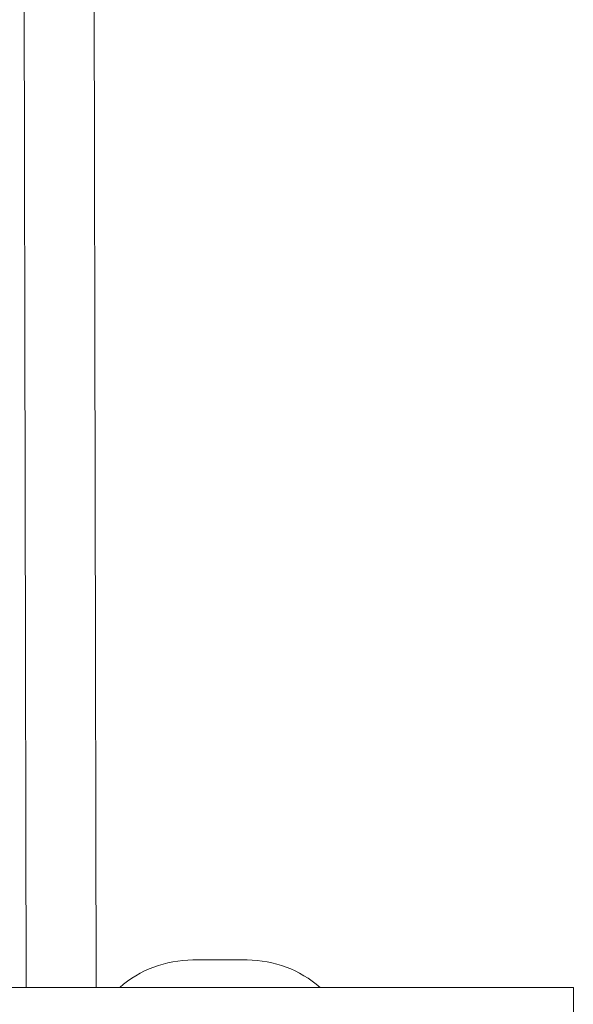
# Model space of a CAD drawing. Extents: x 1 to 669, y 0 to 417.
# Tile 230 of 256: x 323.77 to 324.425, y 279.57 to 280.736. Entities that reach past the tile are written whole.
import ezdxf

# ---------------------------------------------------------------- set-up
doc = ezdxf.new("R2010")
doc.units = 0
doc.header["$LTSCALE"] = 12
doc.header["$MEASUREMENT"] = 0
doc.layers.get('0').update_dxf_attribs({"linetype": 'CONTINUOUS'})
doc.layers.add('X', color=1, linetype='CONTINUOUS')

# ---------------------------------------------------------------- blocks, each defined once
blk = doc.blocks.new('GASTRAIN RIGHT')
at = {"layer": 'X', "lineweight": 0}
for p, q in [((302.3615, 298.7054), (302.3663, 296.4354)), ((302.4446, 298.6682), (302.4493, 296.4354)), ((302.628, 296.4679), (302.5635, 296.4679)), ((302.1772, 296.4354), (303.0144, 296.4354)), ((303.0144, 296.3167), (303.0144, 296.4354))]:
    blk.add_line(p, q, dxfattribs=at)
for centre, start, end in [((302.5635, 296.3367), 90, 131.2065), ((302.628, 296.3367), 48.7935, 90)]:
    blk.add_arc(centre, 0.1312, start, end, dxfattribs=at)

msp = doc.modelspace()

# ---------------------------------------------------------------- block references
msp.add_blockref('GASTRAIN RIGHT', (21.41103, -16.84587))

doc.saveas('drawing.dxf')
